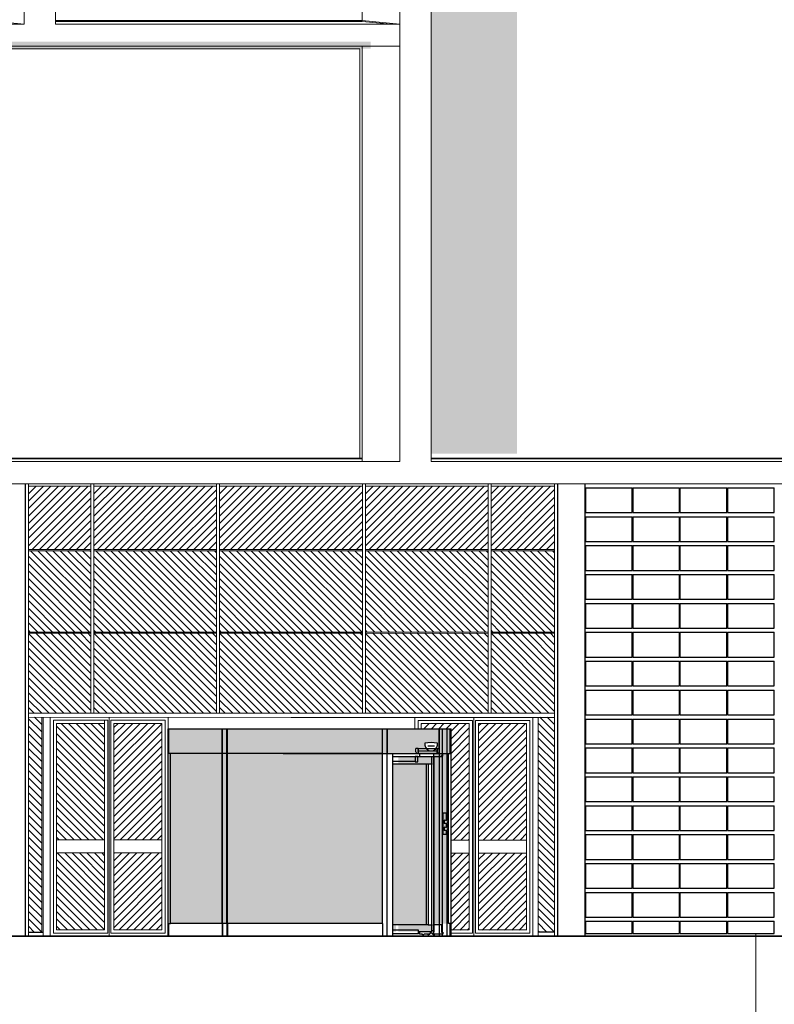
# Model space of a CAD drawing. Header units: millimetres. Extents: x 614675 to 1010864, y -150593 to -87691.
# Tile 148 of 194: x 927884 to 937028, y -138667 to -126741. Entities that reach past the tile are written whole.
import ezdxf

# ---------------------------------------------------------------- set-up
doc = ezdxf.new("R2010")
doc.units = ezdxf.units.MM
doc.header["$LTSCALE"] = 0.05
doc.linetypes.add('ACAD_ISO04W100', pattern=[30, 24, -3, 0, -3])
doc.layers.get('0').update_dxf_attribs({"lineweight": 0})
for name, color, linetype, lineweight in [('00 fasadi', 7, 'Continuous', 0), ('001 Axis', 1, 'ACAD_ISO04W100', 13), ('011 Dimension', 16, 'Continuous', 9), ('A-Sect-Thin', 31, 'Continuous', 25)]:
    doc.layers.add(name, color=color, linetype=linetype, lineweight=lineweight)
for name, color, linetype in [('A-20--F1-WALLS', 5, 'Continuous'), ('A-20--F3-WALLS', 250, 'Continuous'), ('DIM', 4, 'Continuous'), ('GLASS', 135, 'Continuous'), ('HATCH', 1, 'Continuous'), ('OBJ', 7, 'Continuous')]:
    doc.layers.add(name, color=color, linetype=linetype)

# ---------------------------------------------------------------- blocks, each defined once
blk = doc.blocks.new('*U364')
at = {"layer": 'A-Sect-Thin', "color": 252, "linetype": 'Continuous', "lineweight": 25}
for points in [[(0, 5100), (0, 5400)], [(0, 5400), (3, 5400)], [(3, 5100), (3, 5400)], [(3, 5400), (566, 5400)], [(566, 5100), (566, 5400)], [(572, 5100), (572, 5400)], [(572, 5400), (575, 5400)], [(575, 5100), (575, 5400)], [(575, 5400), (1139, 5400)], [(1139, 5100), (1139, 5400)], [(1145, 5100), (1145, 5400)], [(1145, 5400), (1148, 5400)], [(1148, 5100), (1148, 5400)], [(1148, 5400), (1712, 5400)], [(1712, 5100), (1712, 5400)], [(1718, 5100), (1718, 5400)], [(1718, 5400), (1722, 5400)], [(1722, 5100), (1722, 5400)], [(1722, 5400), (2284, 5400)], [(2284, 5100), (2284, 5400)], [(0, 5100), (3, 5100)], [(0, 4750), (0, 5050)], [(0, 5050), (3, 5050)], [(3, 5100), (566, 5100)], [(3, 4750), (3, 5050)], [(3, 5050), (566, 5050)], [(566, 4750), (566, 5050)], [(572, 5100), (575, 5100)], [(572, 4750), (572, 5050)], [(572, 5050), (575, 5050)], [(575, 5100), (1139, 5100)], [(575, 4750), (575, 5050)], [(575, 5050), (1139, 5050)], [(1139, 4750), (1139, 5050)], [(1145, 5100), (1148, 5100)], [(1145, 4750), (1145, 5050)], [(1145, 5050), (1148, 5050)], [(1148, 5100), (1712, 5100)], [(1148, 4750), (1148, 5050)], [(1148, 5050), (1712, 5050)], [(1712, 4750), (1712, 5050)], [(1718, 5100), (1722, 5100)], [(1718, 4750), (1718, 5050)], [(1718, 5050), (1722, 5050)], [(1722, 5100), (2284, 5100)], [(1722, 4750), (1722, 5050)], [(1722, 5050), (2284, 5050)], [(2284, 4750), (2284, 5050)], [(0, 4750), (3, 4750)], [(0, 4400), (0, 4700)], [(0, 4700), (3, 4700)], [(3, 4750), (566, 4750)], [(3, 4400), (3, 4700)], [(3, 4700), (566, 4700)], [(566, 4400), (566, 4700)], [(572, 4750), (575, 4750)], [(572, 4400), (572, 4700)], [(572, 4700), (575, 4700)], [(575, 4750), (1139, 4750)], [(575, 4400), (575, 4700)], [(575, 4700), (1139, 4700)], [(1139, 4400), (1139, 4700)], [(1145, 4750), (1148, 4750)], [(1145, 4400), (1145, 4700)], [(1145, 4700), (1148, 4700)], [(1148, 4750), (1712, 4750)], [(1148, 4400), (1148, 4700)], [(1148, 4700), (1712, 4700)], [(1712, 4400), (1712, 4700)], [(1718, 4750), (1722, 4750)], [(1718, 4400), (1718, 4700)], [(1718, 4700), (1722, 4700)], [(1722, 4750), (2284, 4750)], [(1722, 4400), (1722, 4700)], [(1722, 4700), (2284, 4700)], [(2284, 4400), (2284, 4700)], [(0, 4400), (3, 4400)], [(0, 4050), (0, 4350)], [(0, 4350), (3, 4350)], [(3, 4400), (566, 4400)], [(3, 4050), (3, 4350)], [(3, 4350), (566, 4350)], [(566, 4050), (566, 4350)], [(572, 4400), (575, 4400)], [(572, 4050), (572, 4350)], [(572, 4350), (575, 4350)], [(575, 4400), (1139, 4400)], [(575, 4050), (575, 4350)], [(575, 4350), (1139, 4350)], [(1139, 4050), (1139, 4350)], [(1145, 4400), (1148, 4400)], [(1145, 4050), (1145, 4350)], [(1145, 4350), (1148, 4350)], [(1148, 4400), (1712, 4400)], [(1148, 4050), (1148, 4350)], [(1148, 4350), (1712, 4350)], [(1712, 4050), (1712, 4350)], [(1718, 4400), (1722, 4400)], [(1718, 4050), (1718, 4350)], [(1718, 4350), (1722, 4350)], [(1722, 4400), (2284, 4400)], [(1722, 4050), (1722, 4350)], [(1722, 4350), (2284, 4350)], [(2284, 4050), (2284, 4350)], [(0, 4050), (3, 4050)], [(0, 3700), (0, 4000)], [(0, 4000), (3, 4000)], [(3, 4050), (566, 4050)], [(3, 3700), (3, 4000)], [(3, 4000), (566, 4000)], [(566, 3700), (566, 4000)], [(572, 4050), (575, 4050)], [(572, 3700), (572, 4000)], [(572, 4000), (575, 4000)], [(575, 4050), (1139, 4050)], [(575, 3700), (575, 4000)], [(575, 4000), (1139, 4000)], [(1139, 3700), (1139, 4000)], [(1145, 4050), (1148, 4050)], [(1145, 3700), (1145, 4000)], [(1145, 4000), (1148, 4000)], [(1148, 4050), (1712, 4050)], [(1148, 3700), (1148, 4000)], [(1148, 4000), (1712, 4000)], [(1712, 3700), (1712, 4000)], [(1718, 4050), (1722, 4050)], [(1718, 3700), (1718, 4000)], [(1718, 4000), (1722, 4000)], [(1722, 4050), (2284, 4050)], [(1722, 3700), (1722, 4000)], [(1722, 4000), (2284, 4000)], [(2284, 3700), (2284, 4000)], [(0, 3700), (3, 3700)], [(3, 3700), (566, 3700)], [(572, 3700), (575, 3700)], [(575, 3700), (1139, 3700)], [(1145, 3700), (1148, 3700)], [(1148, 3700), (1712, 3700)], [(1718, 3700), (1722, 3700)], [(1722, 3700), (2284, 3700)], [(0, 3350), (0, 3650)], [(0, 3650), (3, 3650)], [(3, 3350), (3, 3650)], [(3, 3650), (566, 3650)], [(566, 3350), (566, 3650)], [(572, 3350), (572, 3650)], [(572, 3650), (575, 3650)], [(575, 3350), (575, 3650)], [(575, 3650), (1139, 3650)], [(1139, 3350), (1139, 3650)], [(1145, 3350), (1145, 3650)], [(1145, 3650), (1148, 3650)], [(1148, 3350), (1148, 3650)], [(1148, 3650), (1712, 3650)], [(1712, 3350), (1712, 3650)], [(1718, 3350), (1718, 3650)], [(1718, 3650), (1722, 3650)], [(1722, 3350), (1722, 3650)], [(1722, 3650), (2284, 3650)], [(2284, 3350), (2284, 3650)], [(0, 3350), (3, 3350)], [(3, 3350), (566, 3350)], [(572, 3350), (575, 3350)], [(575, 3350), (1139, 3350)], [(1145, 3350), (1148, 3350)], [(1148, 3350), (1712, 3350)], [(1718, 3350), (1722, 3350)], [(1722, 3350), (2284, 3350)], [(0, 3000), (0, 3300)], [(0, 3300), (3, 3300)], [(3, 3000), (3, 3300)], [(3, 3300), (566, 3300)], [(566, 3000), (566, 3300)], [(572, 3000), (572, 3300)], [(572, 3300), (575, 3300)], [(575, 3000), (575, 3300)], [(575, 3300), (1139, 3300)], [(1139, 3000), (1139, 3300)], [(1145, 3000), (1145, 3300)], [(1145, 3300), (1148, 3300)], [(1148, 3000), (1148, 3300)], [(1148, 3300), (1712, 3300)], [(1712, 3000), (1712, 3300)], [(1718, 3000), (1718, 3300)], [(1718, 3300), (1722, 3300)], [(1722, 3000), (1722, 3300)], [(1722, 3300), (2284, 3300)], [(2284, 3000), (2284, 3300)], [(0, 3000), (3, 3000)], [(3, 3000), (566, 3000)], [(572, 3000), (575, 3000)], [(575, 3000), (1139, 3000)], [(1145, 3000), (1148, 3000)], [(1148, 3000), (1712, 3000)], [(1718, 3000), (1722, 3000)], [(1722, 3000), (2284, 3000)], [(0, 2650), (0, 2950)], [(0, 2950), (3, 2950)], [(3, 2650), (3, 2950)], [(3, 2950), (566, 2950)], [(566, 2650), (566, 2950)], [(572, 2650), (572, 2950)], [(572, 2950), (575, 2950)], [(575, 2650), (575, 2950)], [(575, 2950), (1139, 2950)], [(1139, 2650), (1139, 2950)], [(1145, 2650), (1145, 2950)], [(1145, 2950), (1148, 2950)], [(1148, 2650), (1148, 2950)], [(1148, 2950), (1712, 2950)], [(1712, 2650), (1712, 2950)], [(1718, 2650), (1718, 2950)], [(1718, 2950), (1722, 2950)], [(1722, 2650), (1722, 2950)], [(1722, 2950), (2284, 2950)], [(2284, 2650), (2284, 2950)], [(0, 2650), (3, 2650)], [(3, 2650), (566, 2650)], [(572, 2650), (575, 2650)], [(575, 2650), (1139, 2650)], [(1145, 2650), (1148, 2650)], [(1148, 2650), (1712, 2650)], [(1718, 2650), (1722, 2650)], [(1722, 2650), (2284, 2650)], [(0, 2300), (0, 2600)], [(0, 2600), (3, 2600)], [(3, 2300), (3, 2600)], [(3, 2600), (566, 2600)], [(566, 2300), (566, 2600)], [(572, 2300), (572, 2600)], [(572, 2600), (575, 2600)], [(575, 2300), (575, 2600)], [(575, 2600), (1139, 2600)], [(1139, 2300), (1139, 2600)], [(1145, 2300), (1145, 2600)], [(1145, 2600), (1148, 2600)], [(1148, 2300), (1148, 2600)], [(1148, 2600), (1712, 2600)], [(1712, 2300), (1712, 2600)], [(1718, 2300), (1718, 2600)], [(1718, 2600), (1722, 2600)], [(1722, 2300), (1722, 2600)], [(1722, 2600), (2284, 2600)], [(2284, 2300), (2284, 2600)], [(0, 2300), (3, 2300)], [(3, 2300), (566, 2300)], [(572, 2300), (575, 2300)], [(575, 2300), (1139, 2300)], [(1145, 2300), (1148, 2300)], [(1148, 2300), (1712, 2300)], [(1718, 2300), (1722, 2300)], [(1722, 2300), (2284, 2300)], [(0, 1950), (0, 2250)], [(0, 2250), (3, 2250)], [(3, 1950), (3, 2250)], [(3, 2250), (566, 2250)], [(566, 1950), (566, 2250)], [(572, 1950), (572, 2250)], [(572, 2250), (575, 2250)], [(575, 1950), (575, 2250)], [(575, 2250), (1139, 2250)], [(1139, 1950), (1139, 2250)], [(1145, 1950), (1145, 2250)], [(1145, 2250), (1148, 2250)], [(1148, 1950), (1148, 2250)], [(1148, 2250), (1712, 2250)], [(1712, 1950), (1712, 2250)], [(1718, 1950), (1718, 2250)], [(1718, 2250), (1722, 2250)], [(1722, 1950), (1722, 2250)], [(1722, 2250), (2284, 2250)], [(2284, 1950), (2284, 2250)], [(0, 1950), (3, 1950)], [(3, 1950), (566, 1950)], [(572, 1950), (575, 1950)], [(575, 1950), (1139, 1950)], [(1145, 1950), (1148, 1950)], [(1148, 1950), (1712, 1950)], [(1718, 1950), (1722, 1950)], [(1722, 1950), (2284, 1950)], [(0, 1600), (0, 1900)], [(0, 1900), (3, 1900)], [(3, 1600), (3, 1900)], [(3, 1900), (566, 1900)], [(566, 1600), (566, 1900)], [(572, 1600), (572, 1900)], [(572, 1900), (575, 1900)], [(575, 1600), (575, 1900)], [(575, 1900), (1139, 1900)], [(1139, 1600), (1139, 1900)], [(1145, 1600), (1145, 1900)], [(1145, 1900), (1148, 1900)], [(1148, 1600), (1148, 1900)], [(1148, 1900), (1712, 1900)], [(1712, 1600), (1712, 1900)], [(1718, 1600), (1718, 1900)], [(1718, 1900), (1722, 1900)], [(1722, 1600), (1722, 1900)], [(1722, 1900), (2284, 1900)], [(2284, 1600), (2284, 1900)], [(0, 1600), (3, 1600)], [(3, 1600), (566, 1600)], [(572, 1600), (575, 1600)], [(575, 1600), (1139, 1600)], [(1145, 1600), (1148, 1600)], [(1148, 1600), (1712, 1600)], [(1718, 1600), (1722, 1600)], [(1722, 1600), (2284, 1600)], [(0, 1250), (0, 1550)], [(0, 1550), (3, 1550)], [(3, 1250), (3, 1550)], [(3, 1550), (566, 1550)], [(566, 1250), (566, 1550)], [(572, 1250), (572, 1550)], [(572, 1550), (575, 1550)], [(575, 1250), (575, 1550)], [(575, 1550), (1139, 1550)], [(1139, 1250), (1139, 1550)], [(1145, 1250), (1145, 1550)], [(1145, 1550), (1148, 1550)], [(1148, 1250), (1148, 1550)], [(1148, 1550), (1712, 1550)], [(1712, 1250), (1712, 1550)], [(1718, 1250), (1718, 1550)], [(1718, 1550), (1722, 1550)], [(1722, 1250), (1722, 1550)], [(1722, 1550), (2284, 1550)], [(2284, 1250), (2284, 1550)], [(0, 1250), (3, 1250)], [(0, 900), (0, 1200)], [(0, 1200), (3, 1200)], [(3, 1250), (566, 1250)], [(3, 900), (3, 1200)], [(3, 1200), (566, 1200)], [(566, 900), (566, 1200)], [(572, 1250), (575, 1250)], [(572, 900), (572, 1200)], [(572, 1200), (575, 1200)], [(575, 1250), (1139, 1250)], [(575, 900), (575, 1200)], [(575, 1200), (1139, 1200)], [(1139, 900), (1139, 1200)], [(1145, 1250), (1148, 1250)], [(1145, 900), (1145, 1200)], [(1145, 1200), (1148, 1200)], [(1148, 1250), (1712, 1250)], [(1148, 900), (1148, 1200)], [(1148, 1200), (1712, 1200)], [(1712, 900), (1712, 1200)], [(1718, 1250), (1722, 1250)], [(1718, 900), (1718, 1200)], [(1718, 1200), (1722, 1200)], [(1722, 1250), (2284, 1250)], [(1722, 900), (1722, 1200)], [(1722, 1200), (2284, 1200)], [(2284, 900), (2284, 1200)], [(0, 900), (3, 900)], [(0, 550), (0, 850)], [(0, 850), (3, 850)], [(3, 900), (566, 900)], [(3, 550), (3, 850)], [(3, 850), (566, 850)], [(566, 550), (566, 850)], [(572, 900), (575, 900)], [(572, 550), (572, 850)], [(572, 850), (575, 850)], [(575, 900), (1139, 900)], [(575, 550), (575, 850)], [(575, 850), (1139, 850)], [(1139, 550), (1139, 850)], [(1145, 900), (1148, 900)], [(1145, 550), (1145, 850)], [(1145, 850), (1148, 850)], [(1148, 900), (1712, 900)], [(1148, 550), (1148, 850)], [(1148, 850), (1712, 850)], [(1712, 550), (1712, 850)], [(1718, 900), (1722, 900)], [(1718, 550), (1718, 850)], [(1718, 850), (1722, 850)], [(1722, 900), (2284, 900)], [(1722, 550), (1722, 850)], [(1722, 850), (2284, 850)], [(2284, 550), (2284, 850)], [(0, 550), (3, 550)], [(0, 200), (0, 500)], [(0, 500), (3, 500)], [(3, 550), (566, 550)], [(3, 200), (3, 500)], [(3, 500), (566, 500)], [(566, 200), (566, 500)], [(572, 550), (575, 550)], [(572, 200), (572, 500)], [(572, 500), (575, 500)], [(575, 550), (1139, 550)], [(575, 200), (575, 500)], [(575, 500), (1139, 500)], [(1139, 200), (1139, 500)], [(1145, 550), (1148, 550)], [(1145, 200), (1145, 500)], [(1145, 500), (1148, 500)], [(1148, 550), (1712, 550)], [(1148, 200), (1148, 500)], [(1148, 500), (1712, 500)], [(1712, 200), (1712, 500)], [(1718, 550), (1722, 550)], [(1718, 200), (1718, 500)], [(1718, 500), (1722, 500)], [(1722, 550), (2284, 550)], [(1722, 200), (1722, 500)], [(1722, 500), (2284, 500)], [(2284, 200), (2284, 500)], [(0, 200), (3, 200)], [(0, 0), (0, 150)], [(0, 150), (3, 150)], [(3, 200), (566, 200)], [(3, 0), (3, 150)], [(3, 150), (566, 150)], [(566, 0), (566, 150)], [(572, 200), (575, 200)], [(572, 0), (572, 150)], [(572, 150), (575, 150)], [(575, 200), (1139, 200)], [(575, 0), (575, 150)], [(575, 150), (1139, 150)], [(1139, 0), (1139, 150)], [(1145, 200), (1148, 200)], [(1145, 0), (1145, 150)], [(1145, 150), (1148, 150)], [(1148, 200), (1712, 200)], [(1148, 0), (1148, 150)], [(1148, 150), (1712, 150)], [(1712, 0), (1712, 150)], [(1718, 200), (1722, 200)], [(1718, 0), (1718, 150)], [(1718, 150), (1722, 150)], [(1722, 200), (2284, 200)], [(1722, 0), (1722, 150)], [(1722, 150), (2284, 150)], [(2284, 0), (2284, 150)], [(0, 0), (3, 0)], [(3, 0), (566, 0)], [(572, 0), (575, 0)], [(575, 0), (1139, 0)], [(1145, 0), (1148, 0)], [(1148, 0), (1712, 0)], [(1718, 0), (1722, 0)], [(1722, 0), (2284, 0)]]:
    blk.add_lwpolyline(points, dxfattribs=at)

msp = doc.modelspace()

# ---------------------------------------------------------------- hatches: boundary and pattern name
at = {"true_color": 0xffffff}
h = msp.add_hatch(color=7, dxfattribs=at)
h.dxf.hatch_style = 1
h.paths.add_polyline_path([(915871, -123151), (904263, -123151), (904263, -125022), (915871, -125022)])
h.paths.add_polyline_path([(904193, -115147), (904193, -115841), (915802, -115841), (915802, -115147)])
h.paths.add_polyline_path([(916269, -127008), (916269, -127092), (932138, -127092), (932138, -127008)])
at = {"lineweight": 0, "true_color": 0x1c41b0}
h = msp.add_hatch(color=154, dxfattribs=at)
h.dxf.hatch_style = 1
h.paths.add_polyline_path([(932871, -131997), (933911, -131997), (933911, -118770), (932871, -118770)])
h.paths.add_polyline_path([(941113, -118770), (940032, -118770), (940032, -131997), (941113, -131997)])
at = {"lineweight": 0}
h = msp.add_hatch(dxfattribs=at)
h.set_pattern_fill('ANSI31', color=251, scale=20, style=0)
h.set_pattern_definition([(45, (713455.01, -130684.66), (-44.90128, 44.90128), [])])
h.paths.add_polyline_path([(928746, -133158), (928746, -132391), (927991, -132391), (927991, -133158)])
h = msp.add_hatch(dxfattribs=at)
h.set_pattern_fill('ANSI31', color=251, scale=20, style=0)
h.set_pattern_definition([(45, (714247.45, -130684.66), (-44.90128, 44.90128), [])])
h.paths.add_polyline_path([(930268, -133158), (930268, -132391), (928783, -132391), (928783, -133158)])
h = msp.add_hatch(dxfattribs=at)
h.set_pattern_fill('ANSI31', color=251, scale=20, style=0)
h.set_pattern_definition([(45, (715769.514, -130684.66), (-44.90128, 44.90128), [])])
h.paths.add_polyline_path([(932037, -133158), (932037, -132391), (930305, -132391), (930305, -133158)])
h = msp.add_hatch(dxfattribs=at)
h.set_pattern_fill('ANSI31', color=251, scale=20, style=0)
h.set_pattern_definition([(45, (717538.214, -130684.66), (-44.90128, 44.90128), [])])
h.paths.add_polyline_path([(932074, -132391), (932074, -133158), (933559, -133158), (933559, -132391)])
h = msp.add_hatch(dxfattribs=at)
h.set_pattern_fill('ANSI31', color=251, scale=20, style=0)
h.set_pattern_definition([(45, (719060.28, -130684.66), (-44.90128, 44.90128), [])])
h.paths.add_polyline_path([(933596, -132391), (933596, -133158), (934365, -133158), (934365, -132391)])
h = msp.add_hatch(dxfattribs=at)
h.set_pattern_fill('ANSI31', color=253, scale=20, style=0)
h.set_pattern_definition([(135, (1546907.866, 125664.74), (44.9012806, 44.9012806), [])])
h.paths.add_polyline_path([(928746, -133173), (927991, -133173), (927991, -134158), (928746, -134158)])
h = msp.add_hatch(dxfattribs=at)
h.set_pattern_fill('ANSI31', color=253, scale=20, style=0)
h.set_pattern_definition([(135, (1547700.305, 125664.74), (44.9012806, 44.9012806), [])])
h.paths.add_polyline_path([(930268, -133173), (928783, -133173), (928783, -134158), (930268, -134158)])
h = msp.add_hatch(dxfattribs=at)
h.set_pattern_fill('ANSI31', color=253, scale=20, style=0)
h.set_pattern_definition([(135, (1549222.37, 125664.74), (44.9012806, 44.9012806), [])])
h.paths.add_polyline_path([(932037, -133173), (930305, -133173), (930305, -134158), (932037, -134158)])
h = msp.add_hatch(dxfattribs=at)
h.set_pattern_fill('ANSI31', color=253, scale=20, style=0)
h.set_pattern_definition([(135, (1550991.07, 125664.74), (44.9012806, 44.9012806), [])])
h.paths.add_polyline_path([(932074, -133173), (932074, -134158), (933559, -134158), (933559, -133173)])
h = msp.add_hatch(dxfattribs=at)
h.set_pattern_fill('ANSI31', color=253, scale=20, style=0)
h.set_pattern_definition([(135, (1552513.136, 125664.74), (44.9012806, 44.9012806), [])])
h.paths.add_polyline_path([(933596, -133173), (933596, -134158), (934365, -134158), (934365, -133173)])
h = msp.add_hatch(dxfattribs=at)
h.set_pattern_fill('ANSI31', color=253, scale=20, style=0)
h.set_pattern_definition([(135, (1546907.866, 124639.71), (44.9012806, 44.9012806), [])])
h.paths.add_polyline_path([(928746, -134173), (927991, -134173), (927991, -135141), (928746, -135141)])
h = msp.add_hatch(dxfattribs=at)
h.set_pattern_fill('ANSI31', color=253, scale=20, style=0)
h.set_pattern_definition([(135, (1547700.305, 124639.71), (44.9012806, 44.9012806), [])])
h.paths.add_polyline_path([(930268, -134173), (928783, -134173), (928783, -135141), (930268, -135141)])
h = msp.add_hatch(dxfattribs=at)
h.set_pattern_fill('ANSI31', color=253, scale=20, style=0)
h.set_pattern_definition([(135, (1549222.37, 124639.71), (44.9012806, 44.9012806), [])])
h.paths.add_polyline_path([(932037, -134173), (930305, -134173), (930305, -135141), (932037, -135141)])
h = msp.add_hatch(dxfattribs=at)
h.set_pattern_fill('ANSI31', color=253, scale=20, style=0)
h.set_pattern_definition([(135, (1550991.07, 124639.71), (44.9012806, 44.9012806), [])])
h.paths.add_polyline_path([(932074, -134173), (932074, -135141), (933559, -135141), (933559, -134173)])
h = msp.add_hatch(dxfattribs=at)
h.set_pattern_fill('ANSI31', color=253, scale=20, style=0)
h.set_pattern_definition([(135, (1552513.136, 124639.71), (44.9012806, 44.9012806), [])])
h.paths.add_polyline_path([(933596, -134173), (933596, -135141), (934365, -135141), (934365, -134173)])
h = msp.add_hatch(dxfattribs=at)
h.set_pattern_fill('ANSI31', color=253, scale=20, style=0)
h.set_pattern_definition([(135, (1546907.866, 121989.81), (44.9012806, 44.9012806), [])])
h.paths.add_polyline_path([(928152, -135190), (927991, -135190), (927991, -137791), (928152, -137791)])
h = msp.add_hatch(dxfattribs=at)
h.set_pattern_fill('ANSI31', color=253, scale=20, style=0)
h.set_pattern_definition([(135, (1553121, 121989.81), (44.9012806, 44.9012806), [])])
h.paths.add_polyline_path([(934365, -135190), (934168, -135190), (934168, -137791), (934365, -137791)])
h = msp.add_hatch(dxfattribs=at)
h.set_pattern_fill('ANSI31', color=253, scale=20, style=0)
h.set_pattern_definition([(135, (1547247.116, 121989.8), (44.9012806, 44.9012806), [])])
h.paths.add_polyline_path([(928913, -135264), (928330, -135264), (928330, -136676), (928913, -136676)])
h.paths.add_polyline_path([(928330, -137766), (928913, -137766), (928913, -136833), (928330, -136833)])
h = msp.add_hatch(dxfattribs=at)
h.set_pattern_fill('ANSI31', color=253, scale=20, style=0)
h.paths.add_polyline_path([(929608, -135264), (929026, -135264), (929026, -136676), (929608, -136676)])
h.paths.add_polyline_path([(929025, -137766), (929608, -137766), (929608, -136833), (929026, -136833)])
h = msp.add_hatch(dxfattribs=at)
h.set_pattern_fill('ANSI31', color=253, scale=20, style=0)
h.paths.add_polyline_path([(933332, -136678), (933332, -135266), (932750, -135266), (932750, -135329), (933111, -135329), (933111, -136678)])
h.paths.add_polyline_path([(933332, -137767), (933332, -136834), (933111, -136834), (933111, -137767)])
h = msp.add_hatch(dxfattribs=at)
h.set_pattern_fill('ANSI31', color=253, scale=20, style=0)
h.paths.add_polyline_path([(934027, -135266), (933445, -135266), (933445, -136678), (934027, -136678)])
h.paths.add_polyline_path([(933445, -137767), (934027, -137767), (934027, -136834), (933445, -136834)])
at = {"layer": '011 Dimension'}
h = msp.add_hatch(color=256, dxfattribs=at)
h.dxf.hatch_style = 1
h.set_gradient(color1=(192, 192, 192), color2=(51, 51, 51), tint=1, name='CYLINDER')
edge = h.paths.add_edge_path()
edge.add_arc((932709, -135604), 24.8, 191.2616, 270, ccw=False)
edge.add_line((932684, -135609), (932684, -135568))
edge.add_line((932684, -135568), (932709, -135568))
edge.add_line((932709, -135568), (932700, -135568))
edge.add_line((932700, -135568), (932810, -135568))
edge.add_arc((932870, -135519), 77, 184.7066, 219.462, ccw=False)
edge.add_line((932793, -135526), (932793, -135505))
edge.add_arc((932870, -135839), 342, 77.0381, 102.9619, ccw=False)
edge.add_line((932946, -135505), (932946, -135526))
edge.add_arc((932870, -135519), 77, 320.538, 355.2934, ccw=False)
edge.add_line((932929, -135568), (932938, -135568))
edge.add_line((932938, -135568), (932973, -135568))
edge.add_line((932973, -135568), (932973, -135329))
edge.add_line((932973, -135329), (931013, -135329))
edge.add_line((931013, -135329), (930936, -135329))
edge.add_line((930936, -135329), (929683, -135329))
edge.add_line((929683, -135329), (929683, -135629))
edge.add_line((929683, -135629), (930106, -135629))
edge.add_line((930106, -135629), (930936, -135629))
edge.add_line((930936, -135629), (931013, -135629))
edge.add_line((931013, -135629), (932709, -135629))
h = msp.add_hatch(color=251, dxfattribs=at)
h.dxf.hatch_style = 1
h.paths.add_polyline_path([(933007, -135629), (933007, -135329), (932973, -135329), (932973, -135629), (932903, -135629), (932903, -136288), (932903, -137688), (933007, -137688)])
h = msp.add_hatch(color=256, dxfattribs=at)
h.dxf.hatch_style = 1
h.set_gradient(color1=(255, 255, 255), color2=(173, 173, 173), rotation=180, tint=1)
h.paths.add_polyline_path([(933007, -135629), (933102, -135629), (933102, -135329), (933007, -135329)])
h = msp.add_hatch(color=256, dxfattribs=at)
h.dxf.hatch_style = 1
h.set_gradient(color1=(255, 255, 255), color2=(0, 0, 255), tint=1)
h.paths.add_polyline_path([(932279, -135629), (929683, -135629), (929683, -137688), (931012, -137688), (932279, -137687)])
h = msp.add_hatch(color=251, dxfattribs=at)
h.dxf.hatch_style = 1
h.paths.add_polyline_path([(932473, -136288), (932473, -137703), (932473, -137788), (932903, -137788), (932903, -137703), (932558, -137703), (932558, -136288), (932558, -135752), (932903, -135752), (932903, -135667), (932473, -135667), (932473, -135752)])
h.paths.add_polyline_path([(932445, -137788), (932445, -137703), (932445, -136288), (932445, -135752), (932405, -135752), (932405, -137788)])
h = msp.add_hatch(color=256, dxfattribs=at)
h.dxf.hatch_style = 1
h.set_gradient(color1=(255, 255, 255), color2=(0, 0, 255), rotation=179, tint=1)
h.paths.add_polyline_path([(933082, -137688), (933082, -137029), (933082, -135629), (933007, -135629), (933007, -137688)])
h = msp.add_hatch(color=256, dxfattribs=at)
h.dxf.hatch_style = 1
h.set_gradient(color1=(192, 192, 192), color2=(127, 223, 255), rotation=179, tint=1)
h.paths.add_polyline_path([(932814, -136288), (932814, -135752), (932405, -135752), (932405, -137703), (932814, -137703)])

# ---------------------------------------------------------------- linework, layer by layer
at = {"color": 135}
for p, q in [((927954, -137841), (927954, -132361)), ((927954, -132361), (934402, -132361)), ((927991, -137841), (927991, -132361)), ((928746, -135141), (928746, -132361)), ((928783, -135141), (928783, -132361)), ((930268, -135141), (930268, -132361)), ((930305, -135141), (930305, -132361)), ((932037, -135141), (932037, -132361)), ((932074, -135141), (932074, -132361)), ((933559, -135141), (933559, -132361)), ((933596, -135141), (933596, -132361)), ((934365, -137841), (934365, -132361)), ((934402, -137841), (934402, -132361)), ((927991, -132391), (928746, -132391)), ((928783, -132391), (930268, -132391)), ((930305, -132391), (932037, -132391)), ((932074, -132391), (933559, -132391)), ((933596, -132391), (934365, -132391)), ((927991, -133158), (928746, -133158)), ((927991, -133173), (928746, -133173)), ((928783, -133158), (930268, -133158)), ((928783, -133173), (930268, -133173)), ((930305, -133158), (931111, -133158)), ((930305, -133173), (931235, -133173)), ((931111, -133158), (932037, -133158)), ((931235, -133173), (932037, -133173)), ((932074, -133158), (933559, -133158)), ((932074, -133173), (933559, -133173)), ((933596, -133158), (934365, -133158)), ((933596, -133173), (934365, -133173)), ((927991, -134158), (928746, -134158)), ((928783, -134158), (930268, -134158)), ((930305, -134158), (931235, -134158)), ((931111, -134158), (932037, -134158)), ((932074, -134158), (933559, -134158)), ((933596, -134158), (934365, -134158)), ((927991, -134173), (928746, -134173)), ((928783, -134173), (930268, -134173)), ((930305, -134173), (931111, -134173)), ((931111, -134173), (932037, -134173)), ((932074, -134173), (933559, -134174)), ((933596, -134173), (934365, -134173)), ((927991, -135141), (931173, -135141)), ((927991, -135190), (931173, -135191)), ((931173, -135141), (934365, -135141)), ((931173, -135191), (934365, -135191)), ((934368, -135391), (934368, -135391))]:
    msp.add_line(p, q, dxfattribs=at)
at = {"color": 5}
for points in [[(927938, -126794), (927938, -112893)], [(928318, -126794), (928318, -118740)], [(932035, -126752), (932035, -118740)], [(932491, -132092), (932491, -118740)], [(932871, -132092), (932871, -118740)], [(927482, -126752), (927938, -126794)], [(932035, -126752), (932491, -126794)], [(932035, -126762), (932382, -126794)], [(932035, -132092), (932035, -127062)]]:
    msp.add_lwpolyline(points, dxfattribs=at)
at = {"lineweight": 35}
msp.add_lwpolyline([(889749, -137926), (920429, -137926), (924526, -137841), (937317, -137841), (942062, -137926), (958823, -137926), (958823, -138076), (962067, -138076), (964317, -137926), (965526, -137926), (965526, -138281), (965552, -138281), (965552, -139449), (969171, -141241), (971292, -141921), (973913, -142751), (977286, -144661), (983327, -144661), (983327, -147741), (997192, -147741)], dxfattribs=at)
at = {"layer": '00 fasadi', "color": 135}
for points in [[(928152, -137791), (928152, -135191)], [(928170, -137841), (928170, -135190)], [(928255, -137838), (928255, -135191)], [(928293, -137803), (928293, -135227)], [(928293, -135227), (928950, -135227)], [(928913, -137766), (928913, -135227)], [(928950, -137803), (928950, -135227)], [(928969, -137839), (928969, -135191)], [(928988, -137803), (928988, -135227)], [(928988, -135227), (929646, -135227)], [(929646, -137803), (929646, -135227)], [(929683, -137841), (929683, -135191)], [(932674, -135191), (932674, -135329)], [(932712, -135228), (932712, -135329)], [(932712, -135228), (933370, -135228)], [(933370, -137803), (933370, -135228)], [(933388, -137837), (933389, -135191)], [(933407, -137803), (933407, -135228)], [(933407, -135228), (934065, -135228)], [(934065, -137803), (934065, -135228)], [(934103, -137841), (934103, -135191)], [(934103, -135228), (934103, -135228)], [(934168, -137841), (934168, -135191)], [(928330, -137766), (928330, -135264)], [(928330, -135264), (928913, -135264)], [(929025, -137766), (929026, -135264)], [(929025, -135264), (929608, -135264)], [(929608, -137766), (929608, -135264)], [(932750, -135266), (932750, -135329)], [(932750, -135266), (933332, -135266)], [(933332, -137766), (933332, -135266)], [(933332, -137766), (933332, -135266)], [(933445, -137766), (933445, -135266)], [(933445, -135266), (934027, -135266)], [(934027, -137766), (934027, -135266)], [(934103, -135266), (934103, -135266)], [(928293, -137803), (928950, -137803)], [(928330, -137766), (928913, -137766)], [(928988, -137803), (929646, -137803)], [(929025, -137766), (929608, -137766)], [(929608, -137841), (929608, -137841)], [(929646, -137766), (929646, -137766)], [(933332, -137766), (933111, -137766)], [(933370, -137803), (933111, -137803)], [(933407, -137803), (933407, -137803)], [(933407, -137803), (934065, -137803)], [(933445, -137766), (934027, -137766)]]:
    msp.add_lwpolyline(points, dxfattribs=at)
at = {"layer": '00 fasadi', "color": 135, "elevation": 22500}
msp.add_lwpolyline([(928330, -136833), (928913, -136833), (928913, -136676), (928330, -136676)], close=True, dxfattribs=at)
at = {"layer": '00 fasadi', "color": 135}
for points in [[(929025, -136833), (929608, -136833), (929608, -136676), (929025, -136676)], [(933445, -136834), (934027, -136834), (934027, -136678), (933445, -136678)]]:
    msp.add_lwpolyline(points, close=True, dxfattribs=at)
at = {"layer": '00 fasadi', "color": 135, "elevation": 22500}
msp.add_lwpolyline([(933111, -136834), (933332, -136834), (933332, -136678), (933111, -136678)], dxfattribs=at)
at = {"layer": '001 Axis'}
msp.add_lwpolyline([(936806, -149633), (936806, -137808)], dxfattribs=at)
at = {"layer": '011 Dimension', "color": 2}
msp.add_line((929693, -135629), (929693, -135329), dxfattribs=at)
at = {"layer": 'A-20--F1-WALLS', "lineweight": 5}
for points in [[(928318, -126752), (932035, -126752)], [(928318, -126762), (932035, -126762)], [(927938, -126794), (916034, -126794)], [(932491, -126794), (928318, -126794)], [(932491, -127062), (916034, -127062)], [(932007, -127092), (916312, -127092)], [(932007, -127092), (932007, -132051)], [(916034, -132092), (932491, -132092)], [(932035, -132051), (916312, -132051)], [(932035, -132060), (916312, -132060)], [(941141, -132051), (932871, -132051)], [(941141, -132060), (932871, -132060)], [(932871, -132092), (941597, -132092)], [(946966, -132361), (903906, -132361)]]:
    msp.add_lwpolyline(points, dxfattribs=at)
at = {"layer": 'A-20--F3-WALLS', "elevation": 30980}
for points in [[(927954, -137841), (927954, -132361)], [(934403, -137841), (934403, -132361)], [(934735, -137841), (934735, -132361)]]:
    msp.add_lwpolyline(points, dxfattribs=at)
at = {"layer": 'DIM', "elevation": -22500}
for points in [[(933062, -136288), (933062, -135329)], [(932279, -135629), (929713, -135629)], [(930336, -137688), (930336, -135629)], [(930340, -137688), (930340, -135629)], [(930394, -137688), (930394, -135629)], [(930403, -137688), (930403, -135629)], [(931075, -135629), (932968, -135629)], [(932016, -135629), (932872, -135629)], [(932279, -136288), (932279, -135629)], [(932405, -136288), (932405, -135629)], [(932405, -135667), (932875, -135667)], [(932875, -135667), (932875, -136288)], [(932903, -136288), (932903, -135629)], [(932903, -135667), (932903, -136288)], [(932405, -135752), (932833, -135752)], [(932833, -135752), (932833, -136288)], [(932279, -137688), (932279, -136288)], [(932405, -137841), (932405, -136288)], [(932833, -136288), (932833, -137703)], [(932875, -136288), (932875, -137788)], [(932903, -136288), (932903, -137788)], [(932903, -137841), (932903, -136288)], [(933062, -136438), (933062, -136288)], [(933062, -136523), (933062, -136475)], [(933062, -137841), (933062, -136560)], [(932279, -137688), (929713, -137688)], [(932833, -137703), (932405, -137703)], [(932875, -137788), (932712, -137788)]]:
    msp.add_lwpolyline(points, dxfattribs=at)
at = {"layer": 'DIM'}
for points in [[(929713, -136288), (929713, -135629)], [(932652, -135629), (933082, -135629)], [(933082, -136288), (933082, -135629)], [(929713, -137688), (929713, -136288)], [(933082, -137688), (933082, -136288)]]:
    msp.add_lwpolyline(points, dxfattribs=at)
at = {"layer": 'DIM', "elevation": -22500}
msp.add_lwpolyline([(932278, -137688, 0.414214), (932279, -137687)], format="xyb", dxfattribs=at)
at = {"layer": 'GLASS', "elevation": 0}
for points in [[(927991, -137791), (928170, -137791)], [(928255, -137791), (928255, -137791)], [(934365, -137791), (934168, -137791)]]:
    msp.add_lwpolyline(points, dxfattribs=at)
at = {"layer": 'HATCH'}
for points in [[(929693, -135629), (929693, -135329)], [(933102, -135629), (933102, -135329)], [(929713, -135629), (929693, -135629)], [(933082, -135629), (933102, -135629)], [(929693, -137688), (929713, -137688)], [(929693, -137841), (929693, -137688)], [(933102, -137688), (933082, -137688)], [(933102, -137841), (933102, -137688)]]:
    msp.add_lwpolyline(points, dxfattribs=at)
at = {"layer": 'HATCH', "elevation": -22500}
for points in [[(930336, -135629), (930336, -135329)], [(930340, -135629), (930340, -135329)], [(930394, -135629), (930394, -135329)], [(930403, -135629), (930403, -135329)], [(932279, -135629), (932279, -135329)], [(932336, -136288), (932336, -135329)], [(932341, -135629), (932341, -135329)], [(932968, -135629), (932968, -135329)], [(932973, -136288), (932973, -135329)], [(933007, -136288), (933007, -135329)], [(932709, -135568), (932684, -135568)], [(932684, -135609), (932684, -135568)], [(932712, -135570), (932709, -135568)], [(932709, -135568), (932709, -135629)], [(932712, -135570), (932712, -135627)], [(932938, -135571), (932712, -135571)], [(932712, -135595), (932938, -135595)], [(932911, -135538), (932829, -135538)], [(932938, -135570), (932941, -135568)], [(932938, -135570), (932938, -135627)], [(932941, -135568), (932966, -135568)], [(932941, -135568), (932941, -135629)], [(932966, -135609), (932966, -135568)], [(932675, -135671), (932402, -135671)], [(932712, -135627), (932709, -135629)], [(932712, -135626), (932938, -135626)], [(932730, -135629), (932730, -135647), (932736, -135647), (932736, -135651), (932730, -135651), (932730, -135663), (932736, -135663), (932736, -135666), (933004, -135666), (933004, -135663), (933010, -135663), (933010, -135652), (932997, -135652), (932997, -135647), (933010, -135647), (933010, -135629)], [(932938, -135627), (932941, -135629)], [(932675, -135726), (932402, -135726)], [(932814, -136288), (932814, -135752)], [(932833, -135752), (932875, -135752)], [(932890, -135752), (932903, -135752)], [(932336, -137841), (932336, -136288)], [(932814, -137703), (932814, -136288)], [(932973, -137841), (932973, -136288)], [(933007, -137841), (933007, -136288)], [(933015, -136611), (933015, -136352)], [(933057, -136352), (933015, -136352)], [(933057, -136435), (933057, -136352)], [(933057, -136520), (933057, -136478)], [(933057, -136611), (933015, -136611)], [(933057, -136611), (933057, -136563)], [(930336, -137688), (930336, -137841)], [(930340, -137688), (930340, -137841)], [(930394, -137688), (930394, -137841)], [(930403, -137688), (930403, -137841)], [(932279, -137688), (932279, -137841)], [(932833, -137703), (932875, -137703)], [(932890, -137703), (932903, -137703)], [(932997, -137703), (932903, -137703)], [(932997, -137703), (932997, -137792)], [(932402, -137766), (932712, -137766), (932712, -137813), (932402, -137813)], [(932730, -137792), (932736, -137792)], [(932730, -137817), (932730, -137792)], [(932766, -137817), (932730, -137817)], [(932736, -137792), (932736, -137788)], [(932766, -137825), (932766, -137817)], [(932782, -137825), (932766, -137825)], [(932787, -137817), (932782, -137825)], [(932852, -137817), (932787, -137817)], [(932832, -137821), (932833, -137819)], [(932832, -137821), (932832, -137841)], [(932832, -137825), (932832, -137821)], [(932908, -137841), (932832, -137841)], [(932833, -137819), (932852, -137819)], [(932888, -137817), (932888, -137807), (932852, -137807), (932852, -137817)], [(932852, -137819), (932852, -137817)], [(932875, -137773), (932903, -137773)], [(933010, -137817), (932888, -137817)], [(932888, -137817), (932888, -137819)], [(932888, -137819), (932906, -137819)], [(932906, -137819), (932908, -137821)], [(932908, -137821), (932908, -137841)], [(932997, -137792), (933010, -137792)], [(933010, -137792), (933010, -137817)]]:
    msp.add_lwpolyline(points, dxfattribs=at)
msp.add_lwpolyline([(932793, -135526, 0.921053), (932946, -135526), (932946, -135505, 0.113598), (932793, -135505), (932793, -135526)], format="xyb", close=True, dxfattribs=at)
msp.add_lwpolyline([(932708, -135730), (932708, -135667), (932675, -135667), (932675, -135730), (932708, -135730)], close=True, dxfattribs=at)
for points in [[(932684, -135609, 0.367873), (932709, -135629)], [(932941, -135629, 0.367873), (932966, -135609)]]:
    msp.add_lwpolyline(points, format="xyb", dxfattribs=at)
at = {"layer": 'HATCH'}
for centre in [(933050, -136456, -22500), (933050, -136541, -22500)]:
    msp.add_ellipse(centre, major_axis=(0, -23.2), ratio=0.866025, dxfattribs=at)
for centre in [(933036, -136456, -22500), (933036, -136541, -22500)]:
    msp.add_ellipse(centre, major_axis=(0, 18.4), ratio=0.866025, start_param=-0.101938, end_param=3.24353, dxfattribs=at)
at = {"layer": 'OBJ'}
for points in [[(929683, -135329), (933111, -135329)], [(929683, -136288), (929683, -135329)], [(933111, -136288), (933111, -135329)], [(929683, -137841), (929683, -136288)], [(933111, -137841), (933111, -136288)], [(929234, -137841), (933111, -137841)]]:
    msp.add_lwpolyline(points, dxfattribs=at)

# ---------------------------------------------------------------- block references
msp.add_blockref('*U364', (934741, -137811, 30980))

doc.saveas('drawing.dxf')
